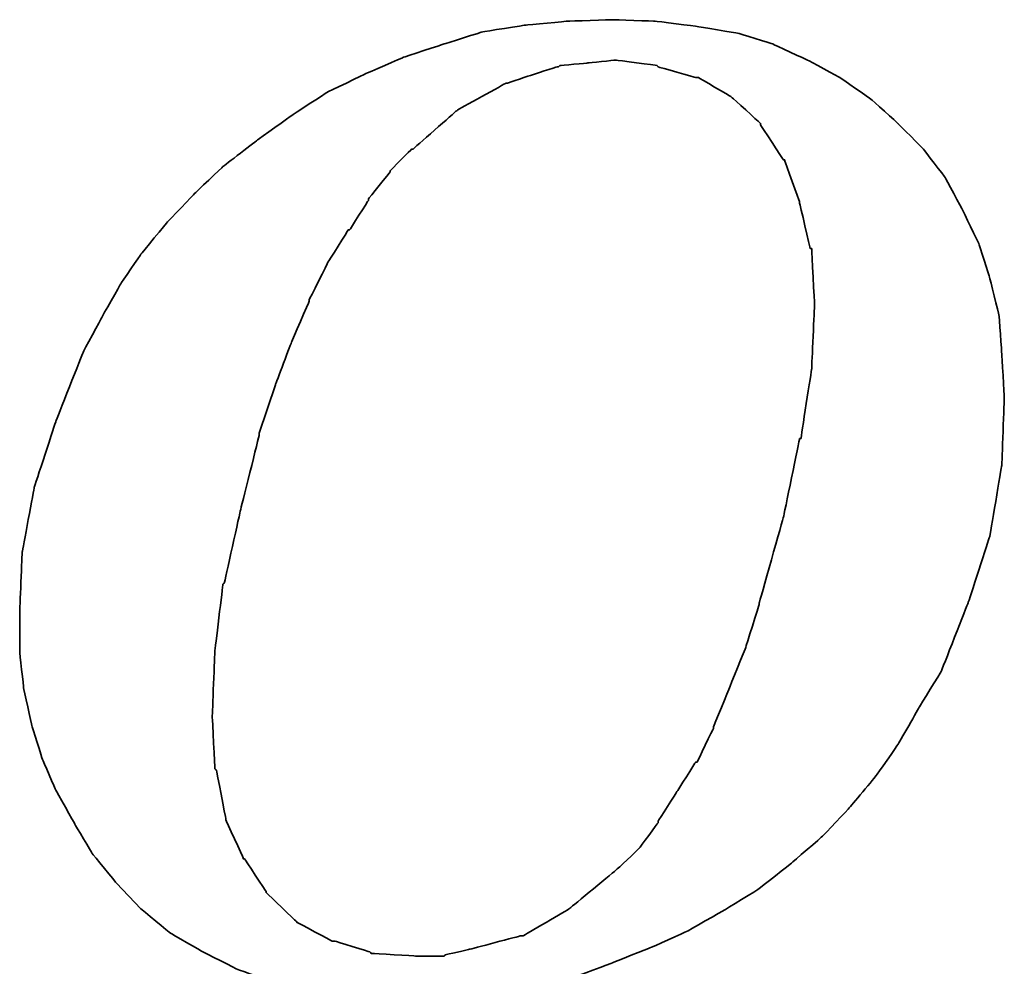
# Model space of a CAD drawing. Extents: x -30 to 1084, y -108 to 142.
# Tile 49 of 54: x 161.41 to 163.56, y -41.75 to -39.68. Entities that reach past the tile are written whole.
import ezdxf

# ---------------------------------------------------------------- set-up
doc = ezdxf.new("R2010")
doc.units = 0
doc.header["$MEASUREMENT"] = 0
doc.layers.add('DIM', color=4, linetype='CONTINUOUS')
doc.layers.add('layer 1', color=7, linetype='CONTINUOUS')

# ---------------------------------------------------------------- blocks, each defined once
blk = doc.blocks.new('TBI MOTION logo(完整正式版)')
at = {"layer": 'layer 1', "color": 22, "lineweight": 35}
for points, knots in [([(35.79625, -6.98375), (35.79625, -6.98375), (36.23125, -7.43875), (36.23125, -7.43875), (36.23125, -7.43875), (36.23125, -7.43875), (36.75625, -7.87125), (36.75625, -7.87125), (36.75625, -7.87125), (36.75625, -7.87125), (37.33125, -8.20375), (37.33125, -8.20375), (37.33125, -8.20375), (37.33125, -8.20375), (37.95625, -8.51875), (37.95625, -8.51875), (37.95625, -8.51875), (37.95625, -8.51875), (38.62625, -8.75875), (38.62625, -8.75875), (38.62625, -8.75875), (38.62625, -8.75875), (39.37125, -8.90375), (39.37125, -8.90375), (39.37125, -8.90375), (39.37125, -8.90375), (40.14125, -8.99875), (40.14125, -8.99875), (40.14125, -8.99875), (40.14125, -8.99875), (41.02625, -9.02375), (41.02625, -9.02375), (41.02625, -9.02375), (41.02625, -9.02375), (41.74625, -8.99875), (41.74625, -8.99875), (41.74625, -8.99875), (41.74625, -8.99875), (42.46625, -8.92375), (42.46625, -8.92375), (42.46625, -8.92375), (42.46625, -8.92375), (43.21125, -8.80625), (43.21125, -8.80625), (43.21125, -8.80625), (43.21125, -8.80625), (43.93125, -8.66375), (43.93125, -8.66375), (43.93125, -8.66375), (43.93125, -8.66375), (44.62625, -8.39875), (44.62625, -8.39875), (44.62625, -8.39875), (44.62625, -8.39875), (45.29625, -8.13375), (45.29625, -8.13375), (45.29625, -8.13375), (45.29625, -8.13375), (45.94625, -7.84375), (45.94625, -7.84375), (45.94625, -7.84375), (45.94625, -7.84375), (46.61625, -7.46375), (46.61625, -7.46375), (46.61625, -7.46375), (46.61625, -7.46375), (47.24125, -7.07875), (47.24125, -7.07875), (47.24125, -7.07875), (47.24125, -7.07875), (47.81625, -6.62375), (47.81625, -6.62375), (47.81625, -6.62375), (47.81625, -6.62375), (48.36875, -6.14375), (48.36875, -6.14375), (48.36875, -6.14375), (48.36875, -6.14375), (48.84625, -5.64125), (48.84625, -5.64125), (48.84625, -5.64125), (48.84625, -5.64125), (49.32625, -5.06375), (49.32625, -5.06375), (49.32625, -5.06375), (49.32625, -5.06375), (49.71125, -4.51374), (49.71125, -4.51374), (49.71125, -4.51374), (49.71125, -4.51374), (50.09625, -3.83874), (50.09625, -3.83874), (50.09625, -3.83874), (50.09625, -3.83874), (50.48125, -3.21374), (50.48125, -3.21374), (50.48125, -3.21374), (50.48125, -3.21374), (50.96125, -1.99125), (50.96125, -1.99125), (50.96125, -1.99125), (50.96125, -1.99125), (51.34375, -0.81875), (51.34375, -0.81875), (51.34375, -0.81875), (51.34375, -0.81875), (51.56125, 0.45624), (51.56125, 0.45624), (51.56125, 0.45624), (51.56125, 0.45624), (51.60625, 1.67624), (51.60625, 1.67624), (51.60625, 1.67624), (51.60625, 1.67624), (51.56125, 2.44625), (51.56125, 2.44625), (51.56125, 2.44625), (51.56125, 2.44625), (51.51125, 3.14125), (51.51125, 3.14125), (51.51125, 3.14125), (51.51125, 3.14125), (51.34375, 3.81125), (51.34375, 3.81125), (51.34375, 3.81125), (51.34375, 3.81125), (51.15125, 4.41125), (51.15125, 4.41125), (51.15125, 4.41125), (51.15125, 4.41125), (50.86125, 5.01125), (50.86125, 5.01125), (50.86125, 5.01125), (50.86125, 5.01125), (50.55125, 5.58875), (50.55125, 5.58875), (50.55125, 5.58875), (50.55125, 5.58875), (50.16625, 6.09125), (50.16625, 6.09125), (50.16625, 6.09125), (50.16625, 6.09125), (49.71125, 6.54875), (49.71125, 6.54875), (49.71125, 6.54875), (49.71125, 6.54875), (49.23125, 6.98125), (49.23125, 6.98125), (49.23125, 6.98125), (49.23125, 6.98125), (48.67875, 7.36625), (48.67875, 7.36625), (48.67875, 7.36625), (48.67875, 7.36625), (48.10375, 7.67625), (48.10375, 7.67625), (48.10375, 7.67625), (48.10375, 7.67625), (47.48125, 7.96375), (47.48125, 7.96375), (47.48125, 7.96375), (47.48125, 7.96375), (46.85625, 8.15625), (46.85625, 8.15625), (46.85625, 8.15625), (46.85625, 8.15625), (46.13625, 8.27624), (46.13625, 8.27624), (46.13625, 8.27624), (46.13625, 8.27624), (45.39125, 8.37125), (45.39125, 8.37125), (45.39125, 8.37125), (45.39125, 8.37125), (44.62625, 8.39624), (44.62625, 8.39624), (44.62625, 8.39624), (44.62625, 8.39624), (43.83625, 8.37125), (43.83625, 8.37125), (43.83625, 8.37125), (43.83625, 8.37125), (43.09125, 8.30125), (43.09125, 8.30125), (43.09125, 8.30125), (43.09125, 8.30125), (42.32125, 8.18125), (42.32125, 8.18125), (42.32125, 8.18125), (42.32125, 8.18125), (41.62875, 7.96375), (41.62875, 7.96375), (41.62875, 7.96375), (41.62875, 7.96375), (40.90625, 7.72625), (40.90625, 7.72625), (40.90625, 7.72625), (40.90625, 7.72625), (40.23624, 7.43625), (40.23624, 7.43625), (40.23624, 7.43625), (40.23624, 7.43625), (39.54124, 7.10125), (39.54124, 7.10125), (39.54124, 7.10125), (39.54124, 7.10125), (38.91625, 6.69125), (38.91625, 6.69125), (38.91625, 6.69125), (38.91625, 6.69125), (38.31625, 6.26125), (38.31625, 6.26125), (38.31625, 6.26125), (38.31625, 6.26125), (37.69125, 5.78125), (37.69125, 5.78125), (37.69125, 5.78125), (37.69125, 5.78125), (37.18625, 5.30125), (37.18625, 5.30125), (37.18625, 5.30125), (37.18625, 5.30125), (36.70625, 4.79624), (36.70625, 4.79624), (36.70625, 4.79624), (36.70625, 4.79624), (36.23125, 4.22125), (36.23125, 4.22125), (36.23125, 4.22125), (36.23125, 4.22125), (35.87124, 3.69375), (35.87124, 3.69375), (35.87124, 3.69375), (35.87124, 3.69375), (35.53125, 3.09125), (35.53125, 3.09125), (35.53125, 3.09125), (35.53125, 3.09125), (35.19875, 2.47125), (35.19875, 2.47125), (35.19875, 2.47125), (35.19875, 2.47125), (34.71625, 1.24625), (34.71625, 1.24625), (34.71625, 1.24625), (34.71625, 1.24625), (34.33125, 0.06874), (34.33125, 0.06874), (34.33125, 0.06874), (34.33125, 0.06874), (34.11625, -1.07875), (34.11625, -1.07875), (34.11625, -1.07875), (34.11625, -1.07875), (34.07125, -2.15875), (34.07125, -2.15875), (34.07125, -2.15875), (34.07125, -2.15875), (34.07125, -2.85375), (34.07125, -2.85375), (34.07125, -2.85375), (34.07125, -2.85375), (34.14125, -3.50375), (34.14125, -3.50375), (34.14125, -3.50375), (34.14125, -3.50375), (34.28625, -4.17375), (34.28625, -4.17375), (34.28625, -4.17375), (34.28625, -4.17375), (34.47625, -4.77624), (34.47625, -4.77624), (34.47625, -4.77624), (34.47625, -4.77624), (34.71625, -5.32625), (34.71625, -5.32625), (34.71625, -5.32625), (34.71625, -5.32625), (35.05375, -5.92875), (35.05375, -5.92875), (35.05375, -5.92875), (35.05375, -5.92875), (35.36375, -6.45375), (35.36375, -6.45375), (35.36375, -6.45375), (35.36375, -6.45375), (35.79625, -6.98375), (35.79625, -6.98375)], [0, 0, 0, 0, 0.01388889, 0.01388889, 0.01388889, 0.0138889, 0.02777778, 0.02777778, 0.02777778, 0.02777779, 0.04166667, 0.04166667, 0.04166667, 0.04166668, 0.05555556, 0.05555556, 0.05555556, 0.05555557, 0.06944444, 0.06944444, 0.06944444, 0.06944445, 0.08333333, 0.08333333, 0.08333333, 0.08333334, 0.09722222, 0.09722222, 0.09722222, 0.09722223, 0.11111111, 0.11111111, 0.11111111, 0.11111112, 0.125, 0.125, 0.125, 0.12500001, 0.13888889, 0.13888889, 0.13888889, 0.1388889, 0.15277778, 0.15277778, 0.15277778, 0.15277779, 0.16666667, 0.16666667, 0.16666667, 0.16666668, 0.18055556, 0.18055556, 0.18055556, 0.18055557, 0.19444444, 0.19444444, 0.19444444, 0.19444445, 0.20833333, 0.20833333, 0.20833333, 0.20833334, 0.22222222, 0.22222222, 0.22222222, 0.22222223, 0.23611111, 0.23611111, 0.23611111, 0.23611112, 0.25, 0.25, 0.25, 0.25000001, 0.26388889, 0.26388889, 0.26388889, 0.2638889, 0.27777778, 0.27777778, 0.27777778, 0.27777779, 0.29166667, 0.29166667, 0.29166667, 0.29166668, 0.30555556, 0.30555556, 0.30555556, 0.30555557, 0.31944444, 0.31944444, 0.31944444, 0.31944445, 0.33333333, 0.33333333, 0.33333333, 0.33333334, 0.34722222, 0.34722222, 0.34722222, 0.34722223, 0.36111111, 0.36111111, 0.36111111, 0.36111112, 0.375, 0.375, 0.375, 0.37500001, 0.38888889, 0.38888889, 0.38888889, 0.3888889, 0.40277778, 0.40277778, 0.40277778, 0.40277779, 0.41666667, 0.41666667, 0.41666667, 0.41666668, 0.43055556, 0.43055556, 0.43055556, 0.43055557, 0.44444444, 0.44444444, 0.44444444, 0.44444445, 0.45833333, 0.45833333, 0.45833333, 0.45833334, 0.47222222, 0.47222222, 0.47222222, 0.47222223, 0.48611111, 0.48611111, 0.48611111, 0.48611112, 0.5, 0.5, 0.5, 0.50000001, 0.51388889, 0.51388889, 0.51388889, 0.5138889, 0.52777778, 0.52777778, 0.52777778, 0.52777779, 0.54166667, 0.54166667, 0.54166667, 0.54166668, 0.55555556, 0.55555556, 0.55555556, 0.55555557, 0.56944444, 0.56944444, 0.56944444, 0.56944445, 0.58333333, 0.58333333, 0.58333333, 0.58333334, 0.59722222, 0.59722222, 0.59722222, 0.59722223, 0.61111111, 0.61111111, 0.61111111, 0.61111112, 0.625, 0.625, 0.625, 0.62500001, 0.63888889, 0.63888889, 0.63888889, 0.6388889, 0.65277778, 0.65277778, 0.65277778, 0.65277779, 0.66666667, 0.66666667, 0.66666667, 0.66666668, 0.68055556, 0.68055556, 0.68055556, 0.68055557, 0.69444444, 0.69444444, 0.69444444, 0.69444445, 0.70833333, 0.70833333, 0.70833333, 0.70833334, 0.72222222, 0.72222222, 0.72222222, 0.72222223, 0.73611111, 0.73611111, 0.73611111, 0.73611112, 0.75, 0.75, 0.75, 0.75000001, 0.76388889, 0.76388889, 0.76388889, 0.7638889, 0.77777778, 0.77777778, 0.77777778, 0.77777779, 0.79166667, 0.79166667, 0.79166667, 0.79166668, 0.80555556, 0.80555556, 0.80555556, 0.80555557, 0.81944444, 0.81944444, 0.81944444, 0.81944445, 0.83333333, 0.83333333, 0.83333333, 0.83333334, 0.84722222, 0.84722222, 0.84722222, 0.84722223, 0.86111111, 0.86111111, 0.86111111, 0.86111112, 0.875, 0.875, 0.875, 0.87500001, 0.88888889, 0.88888889, 0.88888889, 0.8888889, 0.90277778, 0.90277778, 0.90277778, 0.90277779, 0.91666667, 0.91666667, 0.91666667, 0.91666668, 0.93055556, 0.93055556, 0.93055556, 0.93055557, 0.94444444, 0.94444444, 0.94444444, 0.94444445, 0.95833333, 0.95833333, 0.95833333, 0.95833334, 0.97222222, 0.97222222, 0.97222222, 0.97222223, 0.98611111, 0.98611111, 0.98611111, 0.98611112, 1, 1, 1, 1]), ([(38.33875, 1.03124), (38.33875, 1.03124), (38.62625, 1.89625), (38.62625, 1.89625), (38.62625, 1.89625), (38.62625, 1.89625), (38.91625, 2.66375), (38.91625, 2.66375), (38.91625, 2.66375), (38.91625, 2.66375), (39.22625, 3.38125), (39.22625, 3.38125), (39.22625, 3.38125), (39.22625, 3.38125), (39.22625, 3.40624), (39.22625, 3.40624), (39.22625, 3.40624), (39.22625, 3.40624), (39.56124, 4.07624), (39.56124, 4.07624), (39.56124, 4.07624), (39.56124, 4.07624), (39.92125, 4.65125), (39.92125, 4.65125), (39.92125, 4.65125), (39.92125, 4.65125), (39.94625, 4.65125), (39.94625, 4.65125), (39.94625, 4.65125), (39.94625, 4.65125), (40.28125, 5.17875), (40.28125, 5.17875), (40.28125, 5.17875), (40.28125, 5.17875), (40.28125, 5.20375), (40.28125, 5.20375), (40.28125, 5.20375), (40.28125, 5.20375), (40.66875, 5.68625), (40.66875, 5.68625), (40.66875, 5.68625), (40.66875, 5.68625), (40.66875, 5.70625), (40.66875, 5.70625), (40.66875, 5.70625), (40.66875, 5.70625), (41.05124, 6.09125), (41.05124, 6.09125), (41.05124, 6.09125), (41.05124, 6.09125), (41.07625, 6.09125), (41.07625, 6.09125), (41.07625, 6.09125), (41.07625, 6.09125), (41.84125, 6.76625), (41.84125, 6.76625), (41.84125, 6.76625), (41.84125, 6.76625), (41.86625, 6.78625), (41.86625, 6.78625), (41.86625, 6.78625), (41.86625, 6.78625), (42.73125, 7.26624), (42.73125, 7.26624), (42.73125, 7.26624), (42.73125, 7.26624), (42.75625, 7.26624), (42.75625, 7.26624), (42.75625, 7.26624), (42.75625, 7.26624), (43.18625, 7.41125), (43.18625, 7.41125), (43.18625, 7.41125), (43.18625, 7.41125), (43.64125, 7.55625), (43.64125, 7.55625), (43.64125, 7.55625), (43.64125, 7.55625), (43.66625, 7.55625), (43.66625, 7.55625), (43.66625, 7.55625), (43.66625, 7.55625), (43.69125, 7.58124), (43.69125, 7.58124), (43.69125, 7.58124), (43.69125, 7.58124), (44.19125, 7.62625), (44.19125, 7.62625), (44.19125, 7.62625), (44.19125, 7.62625), (44.67125, 7.67625), (44.67125, 7.67625), (44.67125, 7.67625), (44.67125, 7.67625), (44.69625, 7.67625), (44.69625, 7.67625), (44.69625, 7.67625), (44.69625, 7.67625), (45.41875, 7.58124), (45.41875, 7.58124), (45.41875, 7.58124), (45.41875, 7.58124), (45.44125, 7.55625), (45.44125, 7.55625), (45.44125, 7.55625), (45.44125, 7.55625), (46.11125, 7.36625), (46.11125, 7.36625), (46.11125, 7.36625), (46.11125, 7.36625), (46.13625, 7.36625), (46.13625, 7.36625), (46.13625, 7.36625), (46.13625, 7.36625), (46.15875, 7.36625), (46.15875, 7.36625), (46.15875, 7.36625), (46.15875, 7.36625), (46.73625, 7.02624), (46.73625, 7.02624), (46.73625, 7.02624), (46.73625, 7.02624), (46.76125, 7.00624), (46.76125, 7.00624), (46.76125, 7.00624), (46.76125, 7.00624), (47.24125, 6.57124), (47.24125, 6.57124), (47.24125, 6.57124), (47.24125, 6.57124), (47.26625, 6.54875), (47.26625, 6.54875), (47.26625, 6.54875), (47.26625, 6.54875), (47.26625, 6.52375), (47.26625, 6.52375), (47.26625, 6.52375), (47.26625, 6.52375), (47.67375, 5.89875), (47.67375, 5.89875), (47.67375, 5.89875), (47.67375, 5.89875), (47.69625, 5.89875), (47.69625, 5.89875), (47.69625, 5.89875), (47.69625, 5.89875), (47.69625, 5.87625), (47.69625, 5.87625), (47.69625, 5.87625), (47.69625, 5.87625), (47.96125, 5.15625), (47.96125, 5.15625), (47.96125, 5.15625), (47.96125, 5.15625), (47.96125, 5.13125), (47.96125, 5.13125), (47.96125, 5.13125), (47.96125, 5.13125), (48.15125, 4.31875), (48.15125, 4.31875), (48.15125, 4.31875), (48.15125, 4.31875), (48.17625, 4.31875), (48.17625, 4.31875), (48.17625, 4.31875), (48.17625, 4.31875), (48.17625, 4.29125), (48.17625, 4.29125), (48.17625, 4.29125), (48.17625, 4.29125), (48.22625, 3.33125), (48.22625, 3.33125), (48.22625, 3.33125), (48.22625, 3.33125), (48.22625, 3.30875), (48.22625, 3.30875), (48.22625, 3.30875), (48.22625, 3.30875), (48.17625, 2.20624), (48.17625, 2.20624), (48.17625, 2.20624), (48.17625, 2.20624), (48.17625, 2.18124), (48.17625, 2.18124), (48.17625, 2.18124), (48.17625, 2.18124), (47.98375, 0.93624), (47.98375, 0.93624), (47.98375, 0.93624), (47.98375, 0.93624), (47.96125, 0.93624), (47.96125, 0.93624), (47.96125, 0.93624), (47.96125, 0.93624), (47.67375, -0.45874), (47.67375, -0.45874), (47.67375, -0.45874), (47.67375, -0.45874), (47.24125, -1.99125), (47.24125, -1.99125), (47.24125, -1.99125), (47.24125, -1.99125), (47.24125, -2.01874), (47.24125, -2.01874), (47.24125, -2.01874), (47.24125, -2.01874), (47.00125, -2.78375), (47.00125, -2.78375), (47.00125, -2.78375), (47.00125, -2.78375), (46.71125, -3.50375), (46.71125, -3.50375), (46.71125, -3.50375), (46.71125, -3.50375), (46.42625, -4.19875), (46.42625, -4.19875), (46.42625, -4.19875), (46.42625, -4.19875), (46.42625, -4.22375), (46.42625, -4.22375), (46.42625, -4.22375), (46.42625, -4.22375), (46.13625, -4.82374), (46.13625, -4.82374), (46.13625, -4.82374), (46.13625, -4.82374), (46.11125, -4.82374), (46.11125, -4.82374), (46.11125, -4.82374), (46.11125, -4.82374), (45.77625, -5.35125), (45.77625, -5.35125), (45.77625, -5.35125), (45.77625, -5.35125), (45.44125, -5.87875), (45.44125, -5.87875), (45.44125, -5.87875), (45.44125, -5.87875), (45.44125, -5.90375), (45.44125, -5.90375), (45.44125, -5.90375), (45.44125, -5.90375), (45.10625, -6.35875), (45.10625, -6.35875), (45.10625, -6.35875), (45.10625, -6.35875), (45.08125, -6.38375), (45.08125, -6.38375), (45.08125, -6.38375), (45.08125, -6.38375), (44.69625, -6.74375), (44.69625, -6.74375), (44.69625, -6.74375), (44.69625, -6.74375), (43.88375, -7.41625), (43.88375, -7.41625), (43.88375, -7.41625), (43.88375, -7.41625), (43.85625, -7.43875), (43.85625, -7.43875), (43.85625, -7.43875), (43.85625, -7.43875), (43.04125, -7.91875), (43.04125, -7.91875), (43.04125, -7.91875), (43.04125, -7.91875), (43.01625, -7.91875), (43.01625, -7.91875), (43.01625, -7.91875), (43.01625, -7.91875), (42.99625, -7.91875), (42.99625, -7.91875), (42.99625, -7.91875), (42.99625, -7.91875), (42.08125, -8.15875), (42.08125, -8.15875), (42.08125, -8.15875), (42.08125, -8.15875), (41.65125, -8.25625), (41.65125, -8.25625), (41.65125, -8.25625), (41.65125, -8.25625), (41.62875, -8.27875), (41.62875, -8.27875), (41.62875, -8.27875), (41.62875, -8.27875), (41.60125, -8.27875), (41.60125, -8.27875), (41.60125, -8.27875), (41.60125, -8.27875), (41.12125, -8.27875), (41.12125, -8.27875), (41.12125, -8.27875), (41.12125, -8.27875), (40.35624, -8.23125), (40.35624, -8.23125), (40.35624, -8.23125), (40.35624, -8.23125), (40.33125, -8.23125), (40.33125, -8.23125), (40.33125, -8.23125), (40.33125, -8.23125), (40.30625, -8.20375), (40.30625, -8.20375), (40.30625, -8.20375), (40.30625, -8.20375), (39.68375, -8.01375), (39.68375, -8.01375), (39.68375, -8.01375), (39.68375, -8.01375), (39.66124, -8.01375), (39.66124, -8.01375), (39.66124, -8.01375), (39.66124, -8.01375), (39.63625, -8.01375), (39.63625, -8.01375), (39.63625, -8.01375), (39.63625, -8.01375), (39.01125, -7.67875), (39.01125, -7.67875), (39.01125, -7.67875), (39.01125, -7.67875), (38.98875, -7.65375), (38.98875, -7.65375), (38.98875, -7.65375), (38.98875, -7.65375), (38.48625, -7.17375), (38.48625, -7.17375), (38.48625, -7.17375), (38.48625, -7.17375), (38.45875, -7.14875), (38.45875, -7.14875), (38.45875, -7.14875), (38.45875, -7.14875), (38.45875, -7.12875), (38.45875, -7.12875), (38.45875, -7.12875), (38.45875, -7.12875), (38.07625, -6.54875), (38.07625, -6.54875), (38.07625, -6.54875), (38.07625, -6.54875), (38.05125, -6.54875), (38.05125, -6.54875), (38.05125, -6.54875), (38.05125, -6.54875), (38.05125, -6.52875), (38.05125, -6.52875), (38.05125, -6.52875), (38.05125, -6.52875), (37.74125, -5.85375), (37.74125, -5.85375), (37.74125, -5.85375), (37.74125, -5.85375), (37.74125, -5.82875), (37.74125, -5.82875), (37.74125, -5.82875), (37.74125, -5.82875), (37.57375, -4.96875), (37.57375, -4.96875), (37.57375, -4.96875), (37.57375, -4.96875), (37.54625, -4.94375), (37.54625, -4.94375), (37.54625, -4.94375), (37.54625, -4.94375), (37.50125, -4.03375), (37.50125, -4.03375), (37.50125, -4.03375), (37.50125, -4.03375), (37.50125, -4.00875), (37.50125, -4.00875), (37.50125, -4.00875), (37.50125, -4.00875), (37.54625, -2.85375), (37.54625, -2.85375), (37.54625, -2.85375), (37.54625, -2.85375), (37.69125, -1.65875), (37.69125, -1.65875), (37.69125, -1.65875), (37.69125, -1.65875), (37.71624, -1.63375), (37.71624, -1.63375), (37.71624, -1.63375), (37.71624, -1.63375), (38.00375, -0.33875), (38.00375, -0.33875), (38.00375, -0.33875), (38.00375, -0.33875), (38.33875, 1.00624), (38.33875, 1.00624), (38.33875, 1.00624), (38.33875, 1.00624), (38.33875, 1.03124), (38.33875, 1.03124)], [0, 0, 0, 0, 0.01010101, 0.01010101, 0.01010101, 0.01010102, 0.02020202, 0.02020202, 0.02020202, 0.02020203, 0.03030303, 0.03030303, 0.03030303, 0.03030304, 0.04040404, 0.04040404, 0.04040404, 0.04040405, 0.05050505, 0.05050505, 0.05050505, 0.05050506, 0.06060606, 0.06060606, 0.06060606, 0.06060607, 0.07070707, 0.07070707, 0.07070707, 0.07070708, 0.08080808, 0.08080808, 0.08080808, 0.08080809, 0.09090909, 0.09090909, 0.09090909, 0.0909091, 0.1010101, 0.1010101, 0.1010101, 0.10101011, 0.11111111, 0.11111111, 0.11111111, 0.11111112, 0.12121212, 0.12121212, 0.12121212, 0.12121213, 0.13131313, 0.13131313, 0.13131313, 0.13131314, 0.14141414, 0.14141414, 0.14141414, 0.14141415, 0.15151515, 0.15151515, 0.15151515, 0.15151516, 0.16161616, 0.16161616, 0.16161616, 0.16161617, 0.17171717, 0.17171717, 0.17171717, 0.17171718, 0.18181818, 0.18181818, 0.18181818, 0.18181819, 0.19191919, 0.19191919, 0.19191919, 0.1919192, 0.2020202, 0.2020202, 0.2020202, 0.20202021, 0.21212121, 0.21212121, 0.21212121, 0.21212122, 0.22222222, 0.22222222, 0.22222222, 0.22222223, 0.23232323, 0.23232323, 0.23232323, 0.23232324, 0.24242424, 0.24242424, 0.24242424, 0.24242425, 0.25252525, 0.25252525, 0.25252525, 0.25252526, 0.26262626, 0.26262626, 0.26262626, 0.26262627, 0.27272727, 0.27272727, 0.27272727, 0.27272728, 0.28282828, 0.28282828, 0.28282828, 0.28282829, 0.29292929, 0.29292929, 0.29292929, 0.2929293, 0.3030303, 0.3030303, 0.3030303, 0.30303031, 0.31313131, 0.31313131, 0.31313131, 0.31313132, 0.32323232, 0.32323232, 0.32323232, 0.32323233, 0.33333333, 0.33333333, 0.33333333, 0.33333334, 0.34343434, 0.34343434, 0.34343434, 0.34343435, 0.35353535, 0.35353535, 0.35353535, 0.35353536, 0.36363636, 0.36363636, 0.36363636, 0.36363637, 0.37373737, 0.37373737, 0.37373737, 0.37373738, 0.38383838, 0.38383838, 0.38383838, 0.38383839, 0.39393939, 0.39393939, 0.39393939, 0.3939394, 0.4040404, 0.4040404, 0.4040404, 0.40404041, 0.41414141, 0.41414141, 0.41414141, 0.41414142, 0.42424242, 0.42424242, 0.42424242, 0.42424243, 0.43434343, 0.43434343, 0.43434343, 0.43434344, 0.44444444, 0.44444444, 0.44444444, 0.44444445, 0.45454545, 0.45454545, 0.45454545, 0.45454546, 0.46464646, 0.46464646, 0.46464646, 0.46464647, 0.47474747, 0.47474747, 0.47474747, 0.47474748, 0.48484848, 0.48484848, 0.48484848, 0.48484849, 0.49494949, 0.49494949, 0.49494949, 0.4949495, 0.50505051, 0.50505051, 0.50505051, 0.50505052, 0.51515152, 0.51515152, 0.51515152, 0.51515153, 0.52525253, 0.52525253, 0.52525253, 0.52525254, 0.53535354, 0.53535354, 0.53535354, 0.53535355, 0.54545455, 0.54545455, 0.54545455, 0.54545456, 0.55555556, 0.55555556, 0.55555556, 0.55555557, 0.56565657, 0.56565657, 0.56565657, 0.56565658, 0.57575758, 0.57575758, 0.57575758, 0.57575759, 0.58585859, 0.58585859, 0.58585859, 0.5858586, 0.5959596, 0.5959596, 0.5959596, 0.59595961, 0.60606061, 0.60606061, 0.60606061, 0.60606062, 0.61616162, 0.61616162, 0.61616162, 0.61616163, 0.62626263, 0.62626263, 0.62626263, 0.62626264, 0.63636364, 0.63636364, 0.63636364, 0.63636365, 0.64646465, 0.64646465, 0.64646465, 0.64646466, 0.65656566, 0.65656566, 0.65656566, 0.65656567, 0.66666667, 0.66666667, 0.66666667, 0.66666668, 0.67676768, 0.67676768, 0.67676768, 0.67676769, 0.68686869, 0.68686869, 0.68686869, 0.6868687, 0.6969697, 0.6969697, 0.6969697, 0.69696971, 0.70707071, 0.70707071, 0.70707071, 0.70707072, 0.71717172, 0.71717172, 0.71717172, 0.71717173, 0.72727273, 0.72727273, 0.72727273, 0.72727274, 0.73737374, 0.73737374, 0.73737374, 0.73737375, 0.74747475, 0.74747475, 0.74747475, 0.74747476, 0.75757576, 0.75757576, 0.75757576, 0.75757577, 0.76767677, 0.76767677, 0.76767677, 0.76767678, 0.77777778, 0.77777778, 0.77777778, 0.77777779, 0.78787879, 0.78787879, 0.78787879, 0.7878788, 0.7979798, 0.7979798, 0.7979798, 0.79797981, 0.80808081, 0.80808081, 0.80808081, 0.80808082, 0.81818182, 0.81818182, 0.81818182, 0.81818183, 0.82828283, 0.82828283, 0.82828283, 0.82828284, 0.83838384, 0.83838384, 0.83838384, 0.83838385, 0.84848485, 0.84848485, 0.84848485, 0.84848486, 0.85858586, 0.85858586, 0.85858586, 0.85858587, 0.86868687, 0.86868687, 0.86868687, 0.86868688, 0.87878788, 0.87878788, 0.87878788, 0.87878789, 0.88888889, 0.88888889, 0.88888889, 0.8888889, 0.8989899, 0.8989899, 0.8989899, 0.89898991, 0.90909091, 0.90909091, 0.90909091, 0.90909092, 0.91919192, 0.91919192, 0.91919192, 0.91919193, 0.92929293, 0.92929293, 0.92929293, 0.92929294, 0.93939394, 0.93939394, 0.93939394, 0.93939395, 0.94949495, 0.94949495, 0.94949495, 0.94949496, 0.95959596, 0.95959596, 0.95959596, 0.95959597, 0.96969697, 0.96969697, 0.96969697, 0.96969698, 0.97979798, 0.97979798, 0.97979798, 0.97979799, 0.98989899, 0.98989899, 0.98989899, 0.989899, 1, 1, 1, 1])]:
    blk.add_open_spline(points, degree=3, knots=knots, dxfattribs=at)

msp = doc.modelspace()

# ---------------------------------------------------------------- block references
at = {"layer": 'DIM', "color": 0, "xscale": 0.1225963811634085, "yscale": 0.1225963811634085, "zscale": 0.1225963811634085}
msp.add_blockref('TBI MOTION logo(完整正式版)', (157.2379, -40.711), dxfattribs=at)

doc.saveas('drawing.dxf')
